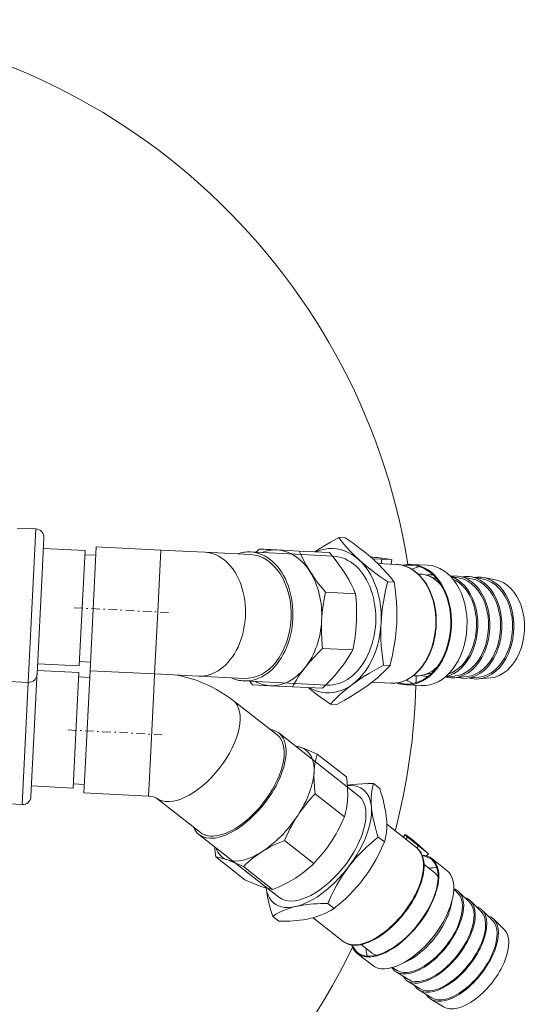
# Model space of a CAD drawing. Header units: millimetres. Extents: x -70269 to 35056, y -51814 to 48966.
# Tile 165 of 220: x -29221 to -28923, y 28722 to 29301. Entities that reach past the tile are written whole.
import ezdxf

# ---------------------------------------------------------------- set-up
doc = ezdxf.new("R2010")
doc.units = ezdxf.units.MM
doc.linetypes.add('DASHDOT', pattern=[1, 0.5, -0.25, 0, -0.25])
doc.layers.add('00 - nowa technologia myjni_Nr_pióra__95', color=7, linetype='Continuous', lineweight=20, true_color=0x7c7c7c)
doc.layers.add('XREF', color=8, linetype='Continuous', lineweight=9)

# ---------------------------------------------------------------- blocks, each defined once
blk = doc.blocks.new('parter 2025.10.15')
at = {"layer": '00 - nowa technologia myjni_Nr_pióra__95', "color": 8, "linetype": 'Continuous', "lineweight": 5}
for p, q in [((923.832, 2355.968), (924.931, 2355.912)), ((924.931, 2355.912), (924.813, 2353.562)), ((925.405, 2355.388), (925.3, 2353.298)), ((943.132, 2355.385), (942.75, 2355.404)), ((925.374, 2354.769), (927.821, 2354.645)), ((927.821, 2354.645), (927.5, 2348.27)), ((928.116, 2347.572), (928.483, 2354.863)), ((932.278, 2354.672), (928.483, 2354.863)), ((932.278, 2354.672), (932.094, 2351.026)), ((934.863, 2354.542), (932.278, 2354.672)), ((937.546, 2354.407), (934.863, 2354.542)), ((942.427, 2354.311), (937.554, 2354.556)), ((939.117, 2354.678), (940.422, 2354.612)), ((942.201, 2354.523), (940.422, 2354.612)), ((927.808, 2354.396), (928.457, 2354.363)), ((944.737, 2354.162), (945.28, 2354.13)), ((946.154, 2353.824), (945.045, 2353.879)), ((945.121, 2354.208), (945.865, 2354.107)), ((945.28, 2354.13), (945.252, 2353.869)), ((945.28, 2354.13), (945.865, 2354.107)), ((945.865, 2354.107), (945.836, 2353.84)), ((947.044, 2353.829), (947.962, 2353.783)), ((924.813, 2353.562), (924.477, 2346.884)), ((925.3, 2353.298), (925.001, 2347.358)), ((947.419, 2353.259), (947.542, 2353.253)), ((946.01, 2352.783), (945.628, 2352.802)), ((948.508, 2352.984), (947.962, 2353.171)), ((949.86, 2353.022), (949.313, 2353.128)), ((950.566, 2352.986), (949.872, 2353.121)), ((951.272, 2352.951), (950.578, 2353.085)), ((951.978, 2352.915), (951.284, 2353.05)), ((943.738, 2352.1), (941.959, 2352.189)), ((932.094, 2351.026), (931.911, 2347.381)), ((943.572, 2348.79), (941.792, 2348.88)), ((927.5, 2348.27), (927.479, 2347.854)), ((927.492, 2348.104), (928.141, 2348.071)), ((925.01, 2347.54), (924.64, 2340.167)), ((925.012, 2347.578), (927.459, 2347.455)), ((925.032, 2347.977), (927.479, 2347.854)), ((927.459, 2347.455), (927.24, 2343.103)), ((927.808, 2341.449), (928.116, 2347.572)), ((928.116, 2347.572), (931.911, 2347.381)), ((945.764, 2347.882), (945.382, 2347.901)), ((923.378, 2346.939), (924.477, 2346.884)), ((924.477, 2346.884), (924.115, 2339.693)), ((927.447, 2347.205), (928.096, 2347.172)), ((931.911, 2347.381), (931.862, 2346.413)), ((934.496, 2347.251), (931.911, 2347.381)), ((934.496, 2347.251), (937.179, 2347.116)), ((937.172, 2346.966), (942.045, 2346.721)), ((945.803, 2346.832), (944.693, 2346.888)), ((947.118, 2347.267), (947.24, 2347.261)), ((948.228, 2347.432), (947.667, 2347.3)), ((949.57, 2347.258), (949.015, 2347.208)), ((950.276, 2347.223), (949.572, 2347.159)), ((950.982, 2347.187), (950.278, 2347.123)), ((951.688, 2347.152), (950.984, 2347.088)), ((931.862, 2346.413), (931.603, 2341.258)), ((938.716, 2346.688), (937.68, 2346.74)), ((940.02, 2346.623), (938.716, 2346.688)), ((941.799, 2346.533), (940.02, 2346.623)), ((946.688, 2346.738), (947.606, 2346.692)), ((936.534, 2345.819), (939.122, 2343.786)), ((942.639, 2345.582), (942.257, 2345.601)), ((943.914, 2340.214), (939.215, 2343.904)), ((927.24, 2343.103), (927.118, 2340.663)), ((943.196, 2341.315), (941.48, 2342.663)), ((927.754, 2340.381), (927.808, 2341.449)), ((931.603, 2341.258), (931.549, 2340.19)), ((924.671, 2340.786), (927.118, 2340.663)), ((927.13, 2340.913), (927.779, 2340.88)), ((945.158, 2340.642), (944.789, 2340.931)), ((927.754, 2340.381), (931.549, 2340.19)), ((932.032, 2340.072), (934.613, 2338.045)), ((943.078, 2338.975), (941.362, 2340.323)), ((923.016, 2339.748), (924.115, 2339.693)), ((947.339, 2337.143), (945.572, 2338.53)), ((939.22, 2334.236), (934.521, 2337.927)), ((945.436, 2337.489), (945.067, 2337.779)), ((946.53, 2337.778), (946.656, 2337.932)), ((946.543, 2337.767), (946.665, 2337.916)), ((946.791, 2337.771), (946.665, 2337.916)), ((946.791, 2337.771), (946.692, 2337.65)), ((946.791, 2337.771), (947.438, 2337.259)), ((941.281, 2336.233), (939.565, 2337.581)), ((947.438, 2337.259), (947.341, 2337.141)), ((947.438, 2337.259), (948.026, 2336.801)), ((947.561, 2337.213), (948.026, 2336.801)), ((937.227, 2335.264), (935.511, 2336.612)), ((948.026, 2336.801), (947.917, 2336.668)), ((948.225, 2336.51), (949.111, 2335.815)), ((937.142, 2336.044), (938.858, 2334.696)), ((947.765, 2336.173), (948.392, 2335.68)), ((948.595, 2335.458), (948.516, 2335.557)), ((949.755, 2334.476), (949.516, 2334.713)), ((950.437, 2333.941), (949.819, 2334.553)), ((942.472, 2333.58), (942.104, 2333.87)), ((951.118, 2333.406), (950.5, 2334.018)), ((939.231, 2332.824), (938.862, 2333.113)), ((943.015, 2331.638), (941.24, 2333.031)), ((951.799, 2332.871), (951.182, 2333.483)), ((952.48, 2332.336), (951.863, 2332.948)), ((944.059, 2331.454), (944.686, 2330.961)), ((943.84, 2330.926), (944.726, 2330.231)), ((944.95, 2330.816), (944.835, 2330.87)), ((946.179, 2329.922), (945.892, 2330.098)), ((946.86, 2329.387), (946.12, 2329.842)), ((947.541, 2328.852), (946.801, 2329.307)), ((948.222, 2328.317), (947.482, 2328.772)), ((948.904, 2327.782), (948.163, 2328.237))]:
    blk.add_line(p, q, dxfattribs=at)
at = {"layer": '00 - nowa technologia myjni_Nr_pióra__95', "color": 8, "linetype": 'DASHDOT', "lineweight": 5}
for p, q in [((927.187, 2351.273), (932.74, 2350.994)), ((926.818, 2344.083), (932.462, 2343.799))]:
    blk.add_line(p, q, dxfattribs=at)
at = {"layer": '00 - nowa technologia myjni_Nr_pióra__95', "color": 8, "linetype": 'Continuous', "lineweight": 5}
for points in [[(942.75, 2355.404), (942.267, 2355.134), (941.835, 2354.878), (941.582, 2354.72), (941.346, 2354.566)], [(943.921, 2354.117), (943.659, 2354.363), (943.413, 2354.612), (943.179, 2354.869), (942.955, 2355.137), (942.75, 2355.404)], [(943.132, 2355.385), (943.586, 2355.067), (943.99, 2354.769), (944.254, 2354.564), (944.499, 2354.365), (944.728, 2354.17), (944.839, 2354.071)], [(940.422, 2354.612), (940.551, 2354.323), (940.691, 2354.04), (940.842, 2353.763), (940.982, 2353.527), (941.056, 2353.408)], [(943.104, 2353.305), (942.944, 2353.548), (942.775, 2353.789), (942.597, 2354.03), (942.456, 2354.211), (942.201, 2354.523)], [(945.628, 2352.802), (945.174, 2353.12), (944.77, 2353.418), (944.506, 2353.623), (944.261, 2353.822), (944.033, 2354.017), (943.921, 2354.117)], [(944.839, 2354.071), (945.102, 2353.824), (945.348, 2353.575), (945.582, 2353.318), (945.805, 2353.05), (946.01, 2352.783)], [(945.803, 2346.832), (945.89, 2346.83), (945.977, 2346.832), (946.064, 2346.838), (946.15, 2346.848), (946.237, 2346.863), (946.323, 2346.882), (946.409, 2346.904), (946.494, 2346.931), (946.579, 2346.962), (946.662, 2346.996), (946.745, 2347.035), (946.907, 2347.124), (947.065, 2347.228), (947.218, 2347.346), (947.364, 2347.478), (947.502, 2347.622), (947.634, 2347.78), (947.759, 2347.949), (947.874, 2348.128), (947.981, 2348.318), (948.079, 2348.517), (948.167, 2348.724), (948.245, 2348.938), (948.312, 2349.159), (948.369, 2349.385), (948.414, 2349.615), (948.449, 2349.848), (948.472, 2350.084), (948.484, 2350.321), (948.485, 2350.557), (948.474, 2350.793), (948.451, 2351.027), (948.417, 2351.257), (948.373, 2351.483), (948.317, 2351.704), (948.25, 2351.919), (948.173, 2352.127), (948.085, 2352.326), (947.988, 2352.517), (947.882, 2352.697), (947.766, 2352.867), (947.643, 2353.024), (947.511, 2353.17), (947.37, 2353.304), (947.224, 2353.423), (947.071, 2353.527), (946.993, 2353.574), (946.913, 2353.617), (946.832, 2353.656), (946.75, 2353.691), (946.667, 2353.723), (946.583, 2353.75), (946.499, 2353.773), (946.413, 2353.792), (946.328, 2353.806), (946.241, 2353.817), (946.155, 2353.824)], [(941.056, 2353.408), (941.216, 2353.165), (941.385, 2352.923), (941.563, 2352.682), (941.704, 2352.502), (941.959, 2352.189)], [(943.738, 2352.1), (943.609, 2352.389), (943.469, 2352.672), (943.318, 2352.949), (943.178, 2353.186), (943.104, 2353.305)], [(945.237, 2350.365), (945.257, 2350.674), (945.287, 2350.985), (945.326, 2351.301), (945.375, 2351.623), (945.435, 2351.953), (945.507, 2352.295), (945.564, 2352.545), (945.628, 2352.802)], [(946.01, 2352.783), (946.066, 2352.383), (946.109, 2352), (946.14, 2351.632), (946.161, 2351.248), (946.168, 2350.874), (946.163, 2350.506), (946.155, 2350.319)], [(941.959, 2352.189), (941.884, 2351.797), (941.823, 2351.409), (941.777, 2351.023), (941.751, 2350.7), (941.741, 2350.541)], [(943.789, 2350.438), (943.801, 2350.807), (943.799, 2351.176), (943.784, 2351.548), (943.755, 2351.924), (943.738, 2352.1)], [(941.741, 2350.541), (941.73, 2350.173), (941.732, 2349.803), (941.747, 2349.431), (941.775, 2349.055), (941.792, 2348.88)], [(943.572, 2348.79), (943.647, 2349.182), (943.707, 2349.57), (943.753, 2349.956), (943.78, 2350.28), (943.789, 2350.438)], [(945.362, 2348.034), (945.316, 2348.386), (945.279, 2348.725), (945.252, 2349.052), (945.231, 2349.437), (945.224, 2349.811), (945.229, 2350.178), (945.237, 2350.365)], [(946.155, 2350.319), (946.135, 2350.01), (946.105, 2349.699), (946.066, 2349.384), (946.017, 2349.062), (945.957, 2348.731), (945.886, 2348.389), (945.797, 2348.012)], [(941.792, 2348.88), (941.527, 2348.615), (941.277, 2348.351), (941.041, 2348.085), (940.857, 2347.864), (940.772, 2347.758)], [(942.82, 2347.655), (943.009, 2347.905), (943.185, 2348.156), (943.349, 2348.409), (943.501, 2348.664), (943.572, 2348.79)], [(940.772, 2347.758), (940.584, 2347.51), (940.408, 2347.259), (940.242, 2347.002), (940.086, 2346.74), (940.02, 2346.623)], [(941.799, 2346.533), (942.094, 2346.828), (942.368, 2347.12), (942.622, 2347.411), (942.82, 2347.655)], [(943.551, 2346.765), (943.858, 2346.982), (944.191, 2347.202), (944.556, 2347.429), (944.959, 2347.666), (945.382, 2347.901)], [(945.764, 2347.882), (945.587, 2347.692), (945.407, 2347.511), (945.223, 2347.337), (945.019, 2347.155), (944.808, 2346.979), (944.587, 2346.807), (944.47, 2346.719)], [(936.534, 2345.819), (936.3, 2345.994), (936.062, 2346.159), (935.818, 2346.314), (935.564, 2346.461), (935.263, 2346.619), (935.099, 2346.699), (934.932, 2346.775), (934.72, 2346.865), (934.506, 2346.949), (934.297, 2347.024), (934.086, 2347.093), (933.874, 2347.157), (933.661, 2347.215), (933.447, 2347.268), (933.231, 2347.314)], [(940.944, 2346.576), (941.142, 2346.416), (941.483, 2346.154), (941.86, 2345.878), (942.257, 2345.601)], [(942.257, 2345.601), (942.434, 2345.791), (942.614, 2345.973), (942.798, 2346.147), (943.002, 2346.328), (943.213, 2346.504), (943.434, 2346.677), (943.551, 2346.765)], [(944.47, 2346.719), (944.163, 2346.501), (943.83, 2346.281), (943.465, 2346.054), (943.062, 2345.818), (942.639, 2345.582)], [(940.535, 2343.048), (940.713, 2342.984), (940.9, 2342.911), (941.126, 2342.817), (941.48, 2342.663)], [(941.48, 2342.663), (941.412, 2342.422), (941.359, 2342.178), (941.32, 2341.929), (941.298, 2341.709), (941.291, 2341.594)], [(941.291, 2341.594), (941.285, 2341.325), (941.292, 2341.048), (941.311, 2340.763), (941.343, 2340.468), (941.362, 2340.323)], [(943.267, 2340.043), (943.272, 2340.188), (943.273, 2340.335), (943.27, 2340.495), (943.262, 2340.658), (943.236, 2340.981), (943.196, 2341.315)], [(944.789, 2340.931), (944.454, 2340.927), (944.143, 2340.916), (943.853, 2340.897), (943.541, 2340.865), (943.251, 2340.824)], [(944.67, 2339.558), (944.657, 2339.753), (944.652, 2339.943), (944.657, 2340.129), (944.67, 2340.312), (944.693, 2340.494), (944.726, 2340.674), (944.755, 2340.802), (944.789, 2340.931)], [(945.158, 2340.642), (945.231, 2340.405), (945.296, 2340.18), (945.353, 2339.968), (945.403, 2339.765), (945.463, 2339.489), (945.51, 2339.23), (945.543, 2338.984), (945.555, 2338.862)], [(932.034, 2340.071), (931.942, 2340.114), (931.834, 2340.148), (931.699, 2340.175), (931.549, 2340.19)], [(941.362, 2340.323), (941.226, 2340.18), (941.094, 2340.037), (940.925, 2339.843), (940.763, 2339.646), (940.608, 2339.445), (940.422, 2339.184), (940.334, 2339.053)], [(943.078, 2338.975), (943.146, 2339.215), (943.199, 2339.459), (943.238, 2339.708), (943.259, 2339.929), (943.267, 2340.043)], [(945.067, 2337.779), (944.994, 2338.015), (944.929, 2338.24), (944.872, 2338.453), (944.822, 2338.655), (944.762, 2338.931), (944.715, 2339.19), (944.682, 2339.436), (944.67, 2339.558)], [(940.334, 2339.053), (940.203, 2338.847), (940.079, 2338.636), (939.96, 2338.421), (939.874, 2338.257), (939.792, 2338.089), (939.635, 2337.746), (939.565, 2337.581)], [(942.309, 2337.502), (942.407, 2337.655), (942.502, 2337.811), (942.593, 2337.969), (942.681, 2338.13), (942.848, 2338.46), (943.005, 2338.803), (943.078, 2338.975)], [(945.555, 2338.862), (945.568, 2338.667), (945.573, 2338.477), (945.568, 2338.291), (945.554, 2338.108), (945.532, 2337.927), (945.499, 2337.746), (945.47, 2337.618), (945.436, 2337.489)], [(943.327, 2336.027), (943.518, 2336.27), (943.72, 2336.508), (943.934, 2336.743), (944.162, 2336.976), (944.405, 2337.209), (944.665, 2337.443), (944.861, 2337.61), (945.067, 2337.779)], [(939.565, 2337.581), (939.374, 2337.504), (939.187, 2337.424), (938.947, 2337.313), (938.715, 2337.197), (938.492, 2337.075), (938.224, 2336.914)], [(941.281, 2336.233), (941.505, 2336.47), (941.717, 2336.711), (941.918, 2336.957), (942.109, 2337.211), (942.211, 2337.355), (942.309, 2337.502)], [(943.068, 2331.599), (943.123, 2331.565), (943.18, 2331.533), (943.24, 2331.506), (943.302, 2331.482), (943.366, 2331.462), (943.432, 2331.446), (943.5, 2331.433), (943.638, 2331.419), (943.749, 2331.418), (943.864, 2331.425), (944.019, 2331.446), (944.179, 2331.481), (944.343, 2331.53), (944.51, 2331.592), (944.68, 2331.666), (944.852, 2331.753), (945.025, 2331.852), (945.199, 2331.962), (945.372, 2332.084), (945.545, 2332.215), (945.715, 2332.356), (945.884, 2332.507), (946.049, 2332.666), (946.211, 2332.833), (946.367, 2333.006), (946.519, 2333.186), (946.664, 2333.371), (946.803, 2333.561), (946.935, 2333.755), (947.059, 2333.951), (947.174, 2334.149), (947.28, 2334.349), (947.377, 2334.548), (947.464, 2334.747), (947.541, 2334.944), (947.607, 2335.139), (947.662, 2335.331), (947.705, 2335.518), (947.737, 2335.701), (947.758, 2335.878), (947.766, 2336.049), (947.763, 2336.212), (947.747, 2336.368), (947.718, 2336.516), (947.682, 2336.64), (947.645, 2336.737), (947.592, 2336.843), (947.558, 2336.901), (947.52, 2336.956), (947.447, 2337.044), (947.376, 2337.112), (947.339, 2337.143)], [(945.436, 2337.489), (945.269, 2337.116), (945.099, 2336.766), (944.926, 2336.437), (944.733, 2336.102), (944.533, 2335.785), (944.324, 2335.482), (944.212, 2335.332)], [(936.197, 2336.43), (936.044, 2336.481), (935.898, 2336.525), (935.762, 2336.561), (935.631, 2336.59), (935.511, 2336.612)], [(938.224, 2336.914), (937.963, 2336.74), (937.714, 2336.553), (937.474, 2336.355), (937.243, 2336.143), (937.142, 2336.044)], [(937.142, 2336.044), (936.739, 2336.22), (936.38, 2336.363), (936.197, 2336.43)], [(940.199, 2335.363), (940.461, 2335.538), (940.71, 2335.724), (940.947, 2335.92), (941.174, 2336.128), (941.281, 2336.233)], [(942.158, 2333.995), (942.307, 2334.322), (942.459, 2334.63), (942.613, 2334.922), (942.806, 2335.257), (943.006, 2335.574), (943.215, 2335.877), (943.327, 2336.027)], [(938.858, 2334.696), (939.05, 2334.774), (939.236, 2334.853), (939.477, 2334.964), (939.708, 2335.08), (939.931, 2335.202), (940.199, 2335.363)], [(944.212, 2335.332), (944.021, 2335.089), (943.819, 2334.851), (943.605, 2334.616), (943.378, 2334.383), (943.135, 2334.15), (942.874, 2333.916), (942.577, 2333.666)], [(937.227, 2335.264), (937.63, 2335.088), (937.99, 2334.945), (938.172, 2334.878)], [(938.172, 2334.878), (938.401, 2334.804), (938.608, 2334.747), (938.794, 2334.707), (938.858, 2334.696)], [(938.476, 2334.782), (938.51, 2334.527), (938.558, 2334.258), (938.595, 2334.084), (938.637, 2333.903), (938.741, 2333.515), (938.862, 2333.113)], [(938.862, 2333.113), (939.051, 2333.232), (939.242, 2333.337), (939.436, 2333.431), (939.651, 2333.52), (939.872, 2333.598), (940.102, 2333.664), (940.224, 2333.694)], [(940.224, 2333.694), (940.433, 2333.739), (940.653, 2333.776), (940.885, 2333.807), (941.066, 2333.827), (941.257, 2333.842), (941.459, 2333.855), (941.672, 2333.863), (942.104, 2333.87)], [(942.472, 2333.58), (942.283, 2333.462), (942.092, 2333.356), (941.898, 2333.262), (941.683, 2333.173), (941.462, 2333.096), (941.232, 2333.029), (941.11, 2332.999)], [(941.11, 2332.999), (940.901, 2332.955), (940.681, 2332.917), (940.45, 2332.886), (940.268, 2332.867), (940.078, 2332.851), (939.875, 2332.839), (939.662, 2332.83), (939.231, 2332.824)]]:
    blk.add_lwpolyline(points, dxfattribs=at)
for centre, radius, start, end in [((909.203, 2347.783), 38.1, 9.12607, 165.11573), ((924.906, 2355.413), 0.5, 357.12089, 87.12089), ((948.505, 2344.03), 14.938, 134.24926, 135.28729), ((980.989, 3198.177), 844.537, 267.087808, 267.158159), ((909.203, 2347.783), 38.1, 175.85924, 334.37148), ((961.853, 2350.41), 16.661, 188.19702, 188.65978), ((929.627, 2352.031), 16.661, 345.58199, 346.04475), ((924.502, 2347.383), 0.5, 267.12089, 357.12089), ((949.261, 2356.457), 15.117, 218.9714, 219.99727), ((909.203, 2347.783), 38.1, 358.61322, 359.21173), ((909.203, 2347.783), 38.1, 345.34586, 358.38253), ((938.856, 2338.285), 5.05, 70.58015, 75.08949), ((924.14, 2340.192), 0.5, 267.12089, 357.12089), ((943.832, 2337.795), 8.404, 184.07285, 188.09305), ((955.115, 2328.298), 14.155, 156.26645, 156.8183), ((933.823, 2344.364), 13.824, 308.73265, 309.29327), ((943.603, 2332.386), 0.951, 231.85364, 235.75872)]:
    blk.add_arc(centre, radius, start, end, dxfattribs=at)
for centre, major_axis, ratio, start_param, end_param in [((942.236, 2350.516), (-0.213, -4.245), 0.707107, 5.938538, 9.769426), ((934.679, 2350.896), (-0.183, -3.645), 0.707107, 0, 3.141593), ((937.363, 2350.761), (-0.191, -3.795), 0.707107, 3.141593, 3.423505), ((937.363, 2350.761), (-0.191, -3.795), 0.707107, 0, 3.141593), ((937.363, 2350.761), (0.183, 3.645), 0.707107, 3.141593, 6.283185), ((938.916, 2350.686), (-0.202, -3.992), 0.707363, 3.14185, 3.459501), ((938.916, 2350.683), (-0.201, -3.995), 0.707065, 2.356281, 3.141627), ((942.236, 2350.516), (-0.191, -3.795), 0.707107, 0, 3.141593), ((944.799, 2354.209), (-0.684, 0.073), 0.055957, 4.226997, 4.986225), ((945.979, 2350.328), (-0.176, -3.496), 0.707107, 0, 3.141593), ((946.866, 2350.283), (-0.178, -3.546), 0.707107, 3.141554, 3.358998), ((946.866, 2350.283), (-0.178, -3.546), 0.707107, 0.000016, 3.141554), ((938.916, 2350.683), (-0.201, -3.995), 0.707131, 1.570927, 2.356259), ((946.866, 2350.283), (-0.176, -3.496), 0.707107, 3.141554, 3.320744), ((946.866, 2350.283), (-0.176, -3.496), 0.707107, 0.000016, 3.141554), ((947.784, 2350.237), (0.176, 3.496), 0.707107, 0.186809, 0.371178), ((947.391, 2350.257), (0.151, 2.996), 0.707107, 6.081824, 6.283146), ((947.784, 2350.237), (0.178, 3.546), 0.707107, 3.141608, 6.283147), ((948.097, 2350.221), (0.151, 2.996), 0.707107, 6.263129, 6.450605), ((947.391, 2350.257), (0.151, 2.996), 0.707107, 5.635251, 6.081824), ((948.803, 2350.186), (0.151, 2.996), 0.707107, 5.212389, 6.106962), ((949.51, 2350.15), (0.151, 2.996), 0.707107, 6.182961, 6.441893), ((948.803, 2350.186), (0.146, 2.896), 0.707107, 5.212389, 6.028652), ((949.51, 2350.15), (0.146, 2.896), 0.707107, 5.212389, 6.182961), ((949.51, 2350.15), (0.151, 2.996), 0.707107, 5.212389, 6.182961), ((950.216, 2350.115), (0.151, 2.996), 0.707107, 6.182961, 6.441893), ((950.216, 2350.115), (0.146, 2.896), 0.707107, 5.212389, 6.182961), ((950.216, 2350.115), (0.151, 2.996), 0.707107, 5.212389, 6.182961), ((950.922, 2350.079), (0.151, 2.996), 0.707107, 6.182961, 6.441893), ((950.922, 2350.079), (0.146, 2.896), 0.707107, 5.212389, 6.182961), ((950.922, 2350.079), (0.151, 2.996), 0.707107, 5.212389, 6.182961), ((951.628, 2350.044), (0.146, 2.896), 0.707107, 5.212389, 6.182961), ((948.803, 2350.186), (0.151, 2.996), 0.707107, 3.317762, 5.212389), ((948.803, 2350.186), (0.146, 2.896), 0.707107, 3.396125, 5.212389), ((949.51, 2350.15), (0.146, 2.896), 0.707107, 3.241761, 5.212389), ((949.51, 2350.15), (0.151, 2.996), 0.707107, 3.241761, 5.212389), ((950.216, 2350.115), (0.146, 2.896), 0.707107, 3.241761, 5.212389), ((950.216, 2350.115), (0.151, 2.996), 0.707107, 3.241761, 5.212389), ((950.922, 2350.079), (0.146, 2.896), 0.707107, 3.241761, 5.212389), ((950.922, 2350.079), (0.151, 2.996), 0.707107, 3.241761, 5.212389), ((951.628, 2350.044), (0.146, 2.896), 0.707107, 3.241761, 5.212389), ((938.916, 2350.683), (-0.201, -3.995), 0.707149, 0.785384, 1.570725), ((938.916, 2350.684), (-0.201, -3.995), 0.707082, 6.283132, 7.068478), ((947.391, 2350.257), (0.151, 2.996), 0.707107, 3.342952, 3.789506), ((937.363, 2350.761), (-0.191, -3.795), 0.707107, 6.001273, 6.283185), ((938.916, 2350.68), (-0.2, -3.992), 0.707377, 5.965412, 6.283052), ((946.866, 2350.283), (-0.176, -3.496), 0.707107, 6.104036, 6.283201), ((947.784, 2350.237), (0.176, 3.496), 0.707107, 2.770446, 2.95482), ((947.391, 2350.257), (0.151, 2.996), 0.707107, 3.141554, 3.342952), ((948.097, 2350.221), (0.151, 2.996), 0.707107, 2.974162, 3.161651), ((949.51, 2350.15), (0.151, 2.996), 0.707107, 2.982835, 3.241761), ((950.216, 2350.115), (0.151, 2.996), 0.707107, 2.982835, 3.241761), ((950.922, 2350.079), (0.151, 2.996), 0.707107, 2.982835, 3.241761), ((946.866, 2350.283), (-0.178, -3.546), 0.707107, 6.065788, 6.283201), ((934.279, 2342.948), (-2.254, -2.871), 0.5, 0.000003, 3.141595), ((936.868, 2340.916), (-2.347, -2.989), 0.5, 3.141595, 3.423496), ((936.868, 2340.916), (2.254, 2.871), 0.5, 3.141595, 6.283188), ((936.868, 2340.916), (-2.347, -2.989), 0.5, 0.955317, 3.141595), ((938.357, 2339.724), (-2.479, -3.161), 0.49899, 3.310821, 3.458135), ((938.366, 2339.739), (-2.471, -3.146), 0.499966, 2.526166, 3.311497), ((938.366, 2339.739), (-2.471, -3.146), 0.500006, 1.740808, 2.526149), ((941.567, 2337.225), (-2.625, -3.342), 0.5, 5.834986, 9.856551), ((941.567, 2337.225), (-2.347, -2.989), 0.5, 0.955317, 3.141595), ((938.366, 2339.739), (-2.471, -3.146), 0.500034, 0.955341, 1.740687), ((936.868, 2340.916), (-2.347, -2.989), 0.5, 6.001212, 6.283188), ((936.868, 2340.916), (-2.347, -2.989), 0.5, 0.000003, 0.955317), ((947.187, 2337.495), (-0.531, 0.437), 0.039082, 0.000022, 0.225605), ((947.187, 2337.495), (-0.531, 0.437), 0.039082, 3.964068, 6.283207), ((938.351, 2339.72), (-2.456, -3.126), 0.501599, 5.964742, 6.453695), ((945.177, 2334.39), (-2.162, -2.753), 0.5, 6.283145, 9.424738), ((938.366, 2339.739), (-2.471, -3.146), 0.499994, 0.169905, 0.955236), ((946.033, 2333.718), (-2.193, -2.792), 0.5, 0.000038, 3.141592), ((946.033, 2333.718), (-2.162, -2.753), 0.5, 0.000038, 3.141592), ((946.033, 2333.718), (-2.193, -2.792), 0.5, 3.141592, 3.471746), ((946.033, 2333.718), (-2.162, -2.753), 0.5, 3.141592, 3.451335), ((946.918, 2333.023), (2.162, 2.753), 0.5, 0.327468, 0.541101), ((946.918, 2333.023), (2.193, 2.792), 0.5, 3.14163, 6.283185), ((946.539, 2333.32), (1.853, 2.359), 0.5, 6.167457, 6.283167), ((946.539, 2333.32), (1.853, 2.359), 0.5, 6.075937, 6.167457), ((947.901, 2332.251), (1.853, 2.359), 0.5, 6.225383, 6.460676), ((941.567, 2337.225), (-2.347, -2.989), 0.5, 0.000003, 0.955317), ((947.901, 2332.251), (1.791, 2.281), 0.5, 5.246464, 6.225383), ((947.901, 2332.251), (1.853, 2.359), 0.5, 5.246464, 6.225383), ((948.583, 2331.716), (1.853, 2.359), 0.5, 6.225383, 6.484342), ((947.22, 2332.785), (1.853, 2.359), 0.5, 5.246464, 5.571765), ((948.583, 2331.716), (1.791, 2.281), 0.5, 5.246464, 6.225383), ((948.583, 2331.716), (1.853, 2.359), 0.5, 5.246464, 6.225383), ((949.264, 2331.181), (1.853, 2.359), 0.5, 6.225383, 6.484342), ((947.22, 2332.785), (1.853, 2.359), 0.5, 3.852945, 5.246464), ((949.264, 2331.181), (1.791, 2.281), 0.5, 5.246464, 6.225383), ((949.264, 2331.181), (1.853, 2.359), 0.5, 5.246464, 6.225383), ((949.945, 2330.646), (1.853, 2.359), 0.5, 6.225383, 6.484342), ((947.901, 2332.251), (1.853, 2.359), 0.5, 3.199372, 5.246464), ((947.901, 2332.251), (1.791, 2.281), 0.5, 3.199372, 5.246464), ((947.22, 2332.785), (1.729, 2.202), 0.5, 4.465366, 4.960086), ((949.945, 2330.646), (1.791, 2.281), 0.5, 5.246464, 6.225383), ((949.945, 2330.646), (1.853, 2.359), 0.5, 5.246464, 6.225383), ((948.583, 2331.716), (1.853, 2.359), 0.5, 3.199372, 5.246464), ((948.583, 2331.716), (1.791, 2.281), 0.5, 3.199372, 5.246464), ((950.626, 2330.111), (1.791, 2.281), 0.5, 5.246464, 6.225383), ((946.033, 2333.718), (-2.193, -2.792), 0.5, 5.953033, 6.283223), ((946.033, 2333.718), (-2.162, -2.753), 0.5, 5.973425, 6.283223), ((946.918, 2333.023), (2.162, 2.753), 0.5, 2.600496, 2.814138), ((949.264, 2331.181), (1.853, 2.359), 0.5, 3.199372, 5.246464), ((949.264, 2331.181), (1.791, 2.281), 0.5, 3.199372, 5.246464), ((946.539, 2333.32), (1.853, 2.359), 0.5, 3.141574, 3.257322), ((946.539, 2333.32), (1.853, 2.359), 0.5, 3.257322, 3.348942), ((949.945, 2330.646), (1.853, 2.359), 0.5, 3.199372, 5.246464), ((949.945, 2330.646), (1.791, 2.281), 0.5, 3.199372, 5.246464), ((947.901, 2332.251), (1.853, 2.359), 0.5, 2.964059, 3.199372), ((950.626, 2330.111), (1.791, 2.281), 0.5, 3.199372, 5.246464), ((948.583, 2331.716), (1.853, 2.359), 0.5, 2.940497, 3.199372), ((949.264, 2331.181), (1.853, 2.359), 0.5, 2.940497, 3.199372), ((949.945, 2330.646), (1.853, 2.359), 0.5, 2.940497, 3.199372)]:
    blk.add_ellipse(centre, major_axis=major_axis, ratio=ratio, start_param=start_param, end_param=end_param, dxfattribs=at)

msp = doc.modelspace()

# ---------------------------------------------------------------- block references
at = {"layer": 'XREF', "xscale": 10, "yscale": 10, "zscale": 10}
msp.add_blockref('parter 2025.10.15', (-38460.61, 5442.28), dxfattribs=at)

doc.saveas('drawing.dxf')
